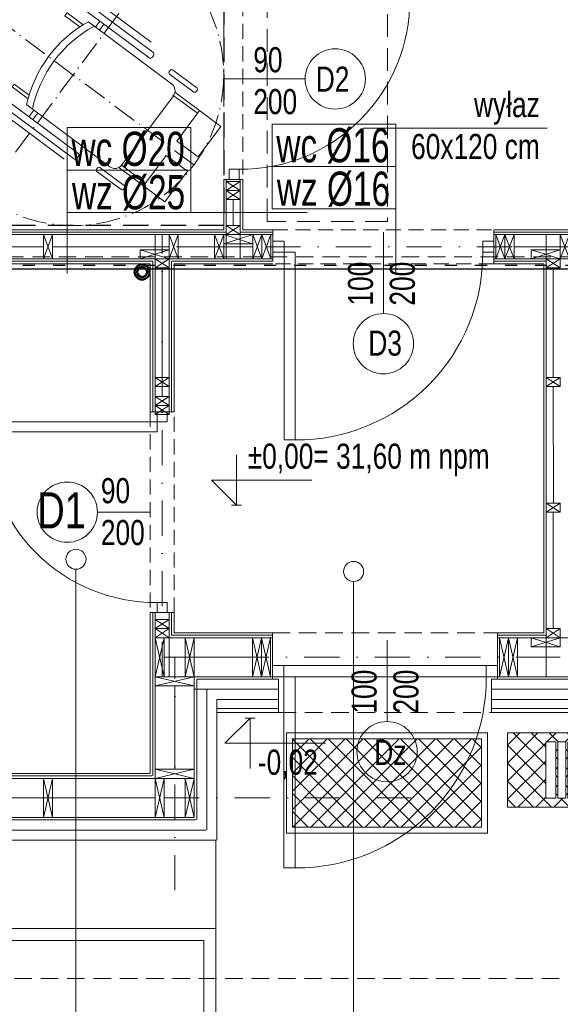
# Model space of a CAD drawing. Header units: inches. Extents: x 57112 to 98566, y -51777 to -16564.
# Tile 32 of 138: x 71622 to 71891, y -20848 to -20358. Entities that reach past the tile are written whole.
import ezdxf
from ezdxf import colors
from ezdxf.entities.mleader import LeaderData, LeaderLine
from ezdxf.lldxf.tags import DXFTag
from ezdxf.math import Vec2, Vec3

# ---------------------------------------------------------------- set-up
doc = ezdxf.new("R2010")
doc.units = ezdxf.units.IN
doc.header["$MEASUREMENT"] = 0
for name, pattern in [('ACAD_ISO03W100', [30, 12, -18]), ('ACAD_ISO10W100', [18.5, 12, -3, 0.5, -3]), ('DASHDOT', [1, 0.5, -0.25, 0, -0.25]), ('HIDDEN', [0.375, 0.25, -0.125])]:
    doc.linetypes.add(name, pattern=pattern)
doc.layers.get('0').update_dxf_attribs({"color": 251, "lineweight": 0})
for name, color, linetype, lineweight in [('# 01 WODA CIEPŁA', 20, 'ACAD_ISO03W100', 30), ('# 01 WODA SREDNICE', 184, 'Continuous', 0), ('# 01 WODA ZIMNA', 5, 'Continuous', 30), ('## 02 KS PION', 3, 'Continuous', 30), ('## 05 PODGRZEWACZ', 1, 'SOLID', 30), ('05-wymiary', 251, 'Continuous', 0), ('16a-elew.cienka', 251, 'Continuous', 0), ('A10-łazienka', 250, 'Continuous', 0), ('A36-obrzeże', 252, 'Continuous', 0), ('A6a-schody parter', 251, 'Continuous', 18), ('A8-opisy pomieszczeń', 250, 'Continuous', 0), ('Kociol', 6, 'Continuous', 30), ('p-- ocieplenie-w.zew', 251, 'Continuous', 0), ('p-- zero bud', 250, 'Continuous', 0), ('p--dach', 251, 'Continuous', 30), ('p--drzwi', 251, 'Continuous', 0), ('p--konst-słupy', 251, 'Continuous', 0), ('p--koty wysok.', 251, 'Continuous', 0), ('p--ocieplenie w.wew.', 251, 'Continuous', 0), ('p--opis drzwi', 252, 'Continuous', 0), ('p--opisy dodatkowe', 251, 'Continuous', 0), ('p--osie konstr', 250, 'DASHDOT', 15), ('p--podciąg', 251, 'Continuous', 0), ('p--płyta GK', 251, 'Continuous', 0), ('p--wyłaz', 251, 'Continuous', 0), ('p--ściana szkielet', 251, 'Continuous', 0)]:
    doc.layers.add(name, color=color, linetype=linetype, lineweight=lineweight)
doc.styles.add('1-50', font='arial.ttf', dxfattribs={"width": 0.75, "height": 12.5})
doc.styles.add('GENERATED_STYLE_2', font='arial.ttf')
doc.styles.get("Standard").update_dxf_attribs({"font": 'arial.ttf', "width": 0.75})
doc.styles.add('STYL-1', font='arial.ttf', dxfattribs={"width": 0.75})
doc.linetypes.add('BATTING', pattern='A,0.0001,-0.1,[134,ltypeshp.shx,S=0.1,R=0,X=-0.1,Y=0],-0.2,[134,ltypeshp.shx,S=0.1,R=180,X=0.1,Y=0],-0.1', length=0.4001)
tags = doc.linetypes.add('SOLID', pattern=[10, 10, 0]).pattern_tags.tags
tags[6:7] = [DXFTag(74, 4), DXFTag(75, 0), DXFTag(340, '0'), DXFTag(46, 0.0), DXFTag(50, 0.0), DXFTag(44, 0.0), DXFTag(45, 0.0)]
tags[4:5] = [DXFTag(74, 4), DXFTag(75, 0), DXFTag(340, '0'), DXFTag(46, 0.0), DXFTag(50, 0.0), DXFTag(44, 0.0), DXFTag(45, 0.0)]

# ---------------------------------------------------------------- blocks, each defined once
blk = doc.blocks.new('znak-niepeł.')
at = {"linetype": 'ACAD_ISO10W100'}
for p, q in [((-44.78, 60.17), (44.78, -60.17)), ((-60.11, -44.74), (60.22, 44.82))]:
    blk.add_line(p, q, dxfattribs=at)
for p, q in [((6.52, 45.77), (-39.7, 11.37)), ((0.79, 45.85), (-38.86, 16.34)), ((8.84, 44.81), (8.33, 45.5)), ((-37.65, 8.61), (8.58, 43.01)), ((-4.98, 24.9), (3.02, 30.85)), ((4.08, 29.42), (-3.37, 23.87)), ((3.02, 30.85), (4.08, 29.42)), ((-7.61, 26.43), (-49, -4.38)), ((-15.26, 25.27), (-13.09, 22.35)), ((-13.28, 26.74), (-11.11, 23.83)), ((-39.96, 9.56), (-39.45, 8.87)), ((-49.51, 2.46), (-61.55, -6.5)), ((-60.06, -8.5), (-48.02, 0.46)), ((-47.85, 1.66), (-48.31, 2.28)), ((43.94, -4.5), (-2.29, -38.9)), ((29.35, -4.53), (21.9, -10.08)), ((30.42, -5.96), (29.35, -4.53)), ((46.26, -5.46), (45.74, -4.77)), ((-62.91, -17.73), (-50.66, -8.62)), ((-61.72, -7.7), (-61.26, -8.32)), ((-0.23, -41.66), (45.99, -7.26)), ((22.42, -11.92), (30.42, -5.96)), ((-61.88, -19.11), (-49.64, -10)), ((-49.89, -10.39), (-24.28, -44.8)), ((44.14, -12.41), (4.49, -41.92)), ((-73.54, -25.65), (-62.91, -17.73)), ((-62.91, -17.73), (-51.63, -32.88)), ((-18.26, -45.68), (23.13, -14.88)), ((17.65, -18.95), (20.1, -22.24)), ((19.63, -17.48), (22.08, -20.77)), ((-62.26, -40.8), (-73.54, -25.65)), ((-51.63, -32.88), (-62.26, -40.8)), ((-46.32, -40.01), (-56.96, -47.93)), ((-35.05, -55.17), (-46.32, -40.01)), ((-2.55, -40.71), (-2.04, -41.4)), ((-56.96, -47.93), (-45.68, -63.08)), ((-36.07, -53.79), (-23.83, -44.68)), ((-35.05, -55.17), (-22.8, -46.05)), ((-25.39, -55.09), (-13.35, -46.13)), ((-11.86, -48.13), (-23.9, -57.09)), ((-12.15, -46.31), (-11.68, -46.93)), ((-45.68, -63.08), (-35.05, -55.17)), ((-25.1, -56.91), (-25.56, -56.29))]:
    blk.add_line(p, q)
blk.add_circle((0.05, 0.04), 75, dxfattribs=at)
for centre, radius, start, end in [((7.29, 44.73), 1.29, 36.657, 126.657), ((7.81, 44.04), 1.29, 306.657, 36.657), ((-37.44, -27.86), 61.95, 12.0996, 61.2145), ((-40.29, -29.99), 61.95, 12.0996, 61.2145), ((-38.93, 10.33), 1.29, 126.657, 216.657), ((-38.42, 9.64), 1.29, 216.657, 306.657), ((-49, 1.77), 0.86, 36.657, 126.657), ((-48.54, 1.15), 0.86, 306.657, 36.657), ((-46.44, -7.83), 4.3, 126.657, 216.657), ((44.71, -5.54), 1.29, 36.657, 126.657), ((-61.03, -7.19), 0.86, 126.657, 216.657), ((-60.57, -7.81), 0.86, 216.657, 306.657), ((45.22, -6.23), 1.29, 306.657, 36.657), ((-1.52, -39.94), 1.29, 126.657, 216.657), ((-1, -40.63), 1.29, 216.657, 306.657), ((-20.83, -42.23), 4.3, 216.657, 306.657), ((-12.84, -46.82), 0.86, 36.657, 126.657), ((-12.37, -47.44), 0.86, 306.657, 36.657), ((-24.87, -55.78), 0.86, 126.657, 216.657), ((-24.41, -56.4), 0.86, 216.657, 306.657)]:
    blk.add_arc(centre, radius, start, end)
blk = doc.blocks.new('drzwi-90-100')
for p, q in [((10.1, 87.38), (5.05, 87.38)), ((5.05, 87.38), (5.05, 2.53)), ((10.1, 2.53), (10.1, 87.38)), ((5.05, 2.53), (0, 2.53)), ((0, 2.53), (0, -2.53)), ((5.05, -2.53), (5.05, 2.53)), ((5.05, 2.53), (10.1, 2.53)), ((100, 2.53), (94.95, 2.53)), ((94.95, 2.53), (94.95, -2.53)), ((100, -2.53), (100, 2.53)), ((0, -2.53), (5.05, -2.53)), ((94.95, -2.53), (100, -2.53))]:
    blk.add_line(p, q)
blk.add_arc((10.8, 3.23), 84.15, 359.5233, 90.4767)
blk = doc.blocks.new('kota wykoń')
for p, q in [((0, 25), (0, 0)), ((0, 0), (-12.5, 12.5)), ((-12.5, 12.5), (37.5, 12.5))]:
    blk.add_line(p, q)
at = {"lineweight": 0}
blk.add_line((-2.5, 0), (2.5, 0), dxfattribs=at)
blk = doc.blocks.new('szczotka do butów')
h = blk.add_hatch()
h.set_pattern_fill('ANSI37-Metric', color=256, scale=2, angle=-90, style=0)
h.set_pattern_definition([(-45, (2443.106, -1011.535), (4.490128, 4.490128), []), (45, (2443.106, -1011.535), (-4.490128, 4.490128), [])])
h.paths.add_polyline_path([(0, -37), (54, -37), (54, 0), (0, 0)])
h.paths.add_polyline_path([(19, -4.5), (24, -4.5), (24, -32.5), (19, -32.5)], flags=16)
h.paths.add_polyline_path([(35, -4.5), (30, -4.5), (30, -32.5), (35, -32.5)], flags=16)
h.paths.add_polyline_path([(25, -4.5), (29, -4.5), (29, -32.5), (25, -32.5)], flags=16)
for points in [[(0, -37), (54, -37), (54, 0), (0, 0)], [(19, -4.5), (24, -4.5), (24, -32.5), (19, -32.5)], [(25, -4.5), (29, -4.5), (29, -32.5), (25, -32.5)], [(35, -4.5), (30, -4.5), (30, -32.5), (35, -32.5)]]:
    blk.add_lwpolyline(points, close=True)
blk = doc.blocks.new('ukł.słupów-1K')
at = {"ltscale": 35}
for p, q in [((242.4, 316.5), (235.4, 316.5)), ((257.65, 278.05), (257.65, 290.05)), ((369.65, 278.05), (369.65, 290.05)), ((207, 278.01), (200, 278.01)), ((207, 200.5), (200, 200.5)), ((207, 98.5), (200, 98.5)), ((207, 89.5), (207, 98.5))]:
    blk.add_line(p, q, dxfattribs=at)
for p, q in [((235.4, 312), (242.4, 316.5)), ((235.4, 316.5), (242.4, 312)), ((235.4, 307.5), (242.4, 312)), ((235.4, 312), (242.4, 307.5)), ((235.4, 290.05), (242.4, 294.55)), ((235.4, 294.55), (242.4, 290.05)), ((144.5, 290.05), (149, 278.05)), ((149, 290.05), (144.5, 278.05)), ((207, 290.05), (211.5, 278.05)), ((211.5, 290.05), (207, 278.05)), ((229.65, 290.05), (234.15, 278.05)), ((234.15, 290.05), (229.65, 278.05)), ((234.15, 285.55), (248.65, 290.05)), ((234.15, 290.05), (248.65, 285.55)), ((248.65, 290.05), (253.15, 278.05)), ((253.15, 290.05), (248.65, 278.05)), ((253.15, 290.05), (257.65, 278.05)), ((257.65, 290.05), (253.15, 278.05)), ((369.65, 290.05), (374.15, 278.05)), ((374.15, 290.05), (369.65, 278.05)), ((374.15, 290.05), (378.65, 278.05)), ((378.65, 290.05), (374.15, 278.05)), ((401.7, 290.05), (406.2, 278.05)), ((406.2, 290.05), (401.7, 278.05)), ((192.5, 278.05), (207, 282.55)), ((192.5, 282.55), (207, 278.05)), ((387.2, 278.05), (401.7, 282.55)), ((387.2, 282.55), (401.7, 278.05)), ((200, 273.55), (207, 278.05)), ((200, 278.05), (207, 273.55)), ((394.7, 273.55), (401.7, 278.05)), ((394.7, 278.05), (401.7, 273.55)), ((200, 214.5), (207, 219)), ((200, 219), (207, 214.5)), ((394.7, 214.5), (401.7, 219)), ((394.7, 219), (401.7, 214.5)), ((200, 205), (207, 209.5)), ((200, 209.5), (207, 205)), ((200, 200.5), (207, 205)), ((200, 205), (207, 200.5)), ((394.7, 152), (401.7, 156.5)), ((394.7, 156.5), (401.7, 152)), ((200, 94), (207, 98.5)), ((200, 98.5), (207, 94)), ((200, 89.5), (207, 94)), ((200, 94), (207, 89.5)), ((394.7, 89.5), (401.7, 94)), ((394.7, 94), (401.7, 89.5)), ((204.5, 70), (200, 89.5)), ((200, 70), (204.5, 89.5)), ((219.5, 70), (215, 89.5)), ((215, 70), (219.5, 89.5)), ((252.95, 70), (248.45, 89.5)), ((248.45, 70), (252.95, 89.5)), ((257.45, 70), (252.95, 89.5)), ((252.95, 70), (257.45, 89.5)), ((375.95, 70), (371.45, 89.5)), ((371.45, 70), (375.95, 89.5)), ((380.45, 70), (375.95, 89.5)), ((375.95, 70), (380.45, 89.5)), ((387.2, 85), (401.7, 89.5)), ((387.2, 89.5), (401.7, 85)), ((200, 70), (219.5, 65.5)), ((200, 65.5), (219.5, 70)), ((200, 24), (219.5, 19.5)), ((200, 19.5), (219.5, 24)), ((149, 0), (144.5, 19.5)), ((144.5, 0), (149, 19.5)), ((204.5, 0), (200, 19.5)), ((200, 0), (204.5, 19.5)), ((219.5, 0), (215, 19.5)), ((215, 0), (219.5, 19.5))]:
    blk.add_line(p, q)
for points in [[(235.4, 316.5), (242.4, 316.5), (242.4, 312), (235.4, 312)], [(235.4, 312), (242.4, 312), (242.4, 307.5), (235.4, 307.5)], [(235.4, 294.55), (242.4, 294.55), (242.4, 290.05), (235.4, 290.05)], [(149, 290.05), (149, 278.05), (144.5, 278.05), (144.5, 290.05)], [(211.5, 290.05), (211.5, 278.05), (207, 278.05), (207, 290.05)], [(234.15, 290.05), (234.15, 278.05), (229.65, 278.05), (229.65, 290.05)], [(234.15, 290.05), (248.65, 290.05), (248.65, 285.55), (234.15, 285.55)], [(253.15, 290.05), (253.15, 278.05), (248.65, 278.05), (248.65, 290.05)], [(257.65, 290.05), (257.65, 278.05), (253.15, 278.05), (253.15, 290.05)], [(374.15, 290.05), (374.15, 278.05), (369.65, 278.05), (369.65, 290.05)], [(378.65, 290.05), (378.65, 278.05), (374.15, 278.05), (374.15, 290.05)], [(406.2, 290.05), (406.2, 278.05), (401.7, 278.05), (401.7, 290.05)], [(192.5, 282.55), (207, 282.55), (207, 278.05), (192.5, 278.05)], [(387.2, 282.55), (401.7, 282.55), (401.7, 278.05), (387.2, 278.05)], [(200, 278.05), (207, 278.05), (207, 273.55), (200, 273.55)], [(394.7, 278.05), (401.7, 278.05), (401.7, 273.55), (394.7, 273.55)], [(200, 219), (207, 219), (207, 214.5), (200, 214.5)], [(394.7, 219), (401.7, 219), (401.7, 214.5), (394.7, 214.5)], [(200, 209.5), (207, 209.5), (207, 205), (200, 205)], [(200, 205), (207, 205), (207, 200.5), (200, 200.5)], [(394.7, 156.5), (401.7, 156.5), (401.7, 152), (394.7, 152)], [(200, 98.5), (207, 98.5), (207, 94), (200, 94)], [(200, 94), (207, 94), (207, 89.5), (200, 89.5)], [(394.7, 94), (401.7, 94), (401.7, 89.5), (394.7, 89.5)], [(200, 70), (200, 89.5), (204.5, 89.5), (204.5, 70)], [(215, 70), (215, 89.5), (219.5, 89.5), (219.5, 70)], [(248.45, 70), (248.45, 89.5), (252.95, 89.5), (252.95, 70)], [(252.95, 70), (252.95, 89.5), (257.45, 89.5), (257.45, 70)], [(371.45, 70), (371.45, 89.5), (375.95, 89.5), (375.95, 70)], [(375.95, 70), (375.95, 89.5), (380.45, 89.5), (380.45, 70)], [(387.2, 89.5), (401.7, 89.5), (401.7, 85), (387.2, 85)], [(200, 65.5), (219.5, 65.5), (219.5, 70), (200, 70)], [(200, 19.5), (219.5, 19.5), (219.5, 24), (200, 24)], [(144.5, 0), (144.5, 19.5), (149, 19.5), (149, 0)], [(200, 0), (200, 19.5), (204.5, 19.5), (204.5, 0)], [(215, 0), (215, 19.5), (219.5, 19.5), (219.5, 0)]]:
    blk.add_lwpolyline(points, close=True)
for points in [[(257.45, 89.5), (257.45, 70)], [(371.45, 89.5), (371.45, 70)]]:
    blk.add_lwpolyline(points, dxfattribs=at)

msp = doc.modelspace()

# ---------------------------------------------------------------- hatches: boundary and pattern name
at = {"layer": '05-wymiary'}
h = msp.add_hatch(dxfattribs=at)
h.set_pattern_fill('ANSI37-Metric', color=256, scale=2, angle=270, style=0)
h.set_pattern_definition([(315, (74496.4416, -21981.49), (4.490128, 4.490128), []), (45, (74496.4416, -21981.49), (-4.490128, 4.490128), [])])
h.paths.add_polyline_path([(71757.992, -20715.533), (71757.992, -20759.533), (71851.992, -20759.533), (71851.992, -20715.533)])

# ---------------------------------------------------------------- linework, layer by layer
at = {"layer": '# 01 WODA CIEPŁA', "ltscale": 0.5}
msp.add_line((71518.757, -20479.914, 159.745), (71900.592, -20479.914, 159.745), dxfattribs=at)
at = {"layer": '# 01 WODA SREDNICE', "linetype": 'Continuous'}
for p, q in [((71747.795, -20409.646, 159.745), (71809.346, -20409.646, 159.745)), ((71747.795, -20409.646, 159.745), (71747.795, -20436.894, 159.745)), ((71747.795, -20409.646, 159.745), (71809.346, -20409.646, 159.745)), ((71747.795, -20409.646, 159.745), (71809.346, -20409.646, 159.745)), ((71809.346, -20409.646, 159.745), (71809.346, -20436.894, 159.745)), ((71809.346, -20409.646, 159.745), (71809.346, -20484.042, 159.745)), ((71645.838, -20411.401, 159.745), (71707.389, -20411.401, 159.745)), ((71645.838, -20411.401, 159.745), (71645.838, -20438.649, 159.745)), ((71645.838, -20411.401, 159.745), (71707.389, -20411.401, 159.745)), ((71645.838, -20411.401, 159.745), (71707.389, -20411.401, 159.745)), ((71707.389, -20411.401, 159.745), (71707.389, -20438.649, 159.745)), ((71707.389, -20411.401, 159.745), (71707.389, -20453.649, 159.745)), ((71645.838, -20432.525, 159.745), (71707.389, -20432.525, 159.745)), ((71645.838, -20432.525, 159.745), (71707.389, -20432.525, 159.745)), ((71747.795, -20430.77, 159.745), (71809.346, -20430.77, 159.745)), ((71747.795, -20430.77, 159.745), (71809.346, -20430.77, 159.745)), ((71645.838, -20484.042, 159.745), (71645.838, -20438.649, 159.745)), ((71707.389, -20453.649, 159.745), (71707.389, -20438.649, 159.745)), ((71747.795, -20451.894, 159.745), (71747.795, -20436.894, 159.745)), ((71809.346, -20451.894, 159.745), (71809.346, -20436.894, 159.745)), ((71645.838, -20453.649, 159.745), (71765.318, -20453.649, 159.745)), ((71747.795, -20451.894, 159.745), (71809.346, -20451.894, 159.745))]:
    msp.add_line(p, q, dxfattribs=at)
at = {"layer": '# 01 WODA ZIMNA', "ltscale": 35}
msp.add_line((71513.629, -20481.642, 159.745), (71895.665, -20481.642, 159.745), dxfattribs=at)
at = {"layer": '## 02 KS PION', "color": 3, "lineweight": 50}
for radius in [3.75, 2.5]:
    msp.add_circle((71683.07, -20483.274, 151.8), radius, dxfattribs=at)
at = {"linetype": 'HIDDEN', "lineweight": 25, "ltscale": 50, "elevation": 151.8}
msp.add_lwpolyline([(71723.692, -20460.173), (71573.692, -20460.173), (71573.692, -20310.173), (71723.692, -20310.173)], close=True, dxfattribs=at)
at = {"layer": '16a-elew.cienka', "elevation": 151.8}
for points in [[(71754.992, -20712.533), (71754.992, -20762.533), (71854.992, -20762.533), (71854.992, -20712.533)], [(71757.992, -20715.533), (71757.992, -20759.533), (71851.992, -20759.533), (71851.992, -20715.533)]]:
    msp.add_lwpolyline(points, close=True, dxfattribs=at)
at = {"layer": 'A36-obrzeże', "linetype": 'Continuous', "ltscale": 35}
msp.add_line((71713.842, -20815.933, 151.8), (71713.842, -20949.684, 151.8), dxfattribs=at)
at = {"layer": 'A36-obrzeże', "linetype": 'Continuous', "ltscale": 35, "elevation": 151.8}
for points in [[(71713.842, -20815.933), (71428.342, -20815.933), (71428.342, -20135.433), (72510.842, -20135.433), (72510.842, -20815.933), (72117.342, -20815.933)], [(71719.842, -20809.933), (71519.292, -20809.933)]]:
    msp.add_lwpolyline(points, dxfattribs=at)
at = {"layer": 'A6a-schody parter', "lineweight": 5}
msp.add_line((71719.842, -20765.933, 151.8), (71719.842, -20881.033, 151.8), dxfattribs=at)
at = {"layer": 'A8-opisy pomieszczeń'}
for p, q in [((71650.17, -20882.646, 151.8), (71650.17, -20631.226, 151.8)), ((71788.357, -20888.709, 151.8), (71788.357, -20637.288, 151.8))]:
    msp.add_line(p, q, dxfattribs=at)
for centre in [(71650.17, -20626.226, 151.8), (71788.357, -20632.288, 151.8)]:
    msp.add_circle(centre, 5, dxfattribs=at)
at = {"layer": 'p-- ocieplenie-w.zew', "linetype": 'BATTING', "ltscale": 3}
for p, q in [((71750.992, -20690.933, 151.8), (71709.042, -20690.933, 151.8)), ((71715.242, -20761.007, 151.8), (71715.242, -20690.933, 151.8)), ((71960.492, -20690.933, 151.8), (71856.992, -20690.933, 151.8)), ((71483.418, -20760.933, 151.8), (71714.862, -20760.933, 151.8))]:
    msp.add_line(p, q, dxfattribs=at)
at = {"layer": 'p--dach', "linetype": 'HIDDEN', "lineweight": 20, "ltscale": 35}
msp.add_line((72529.702, -20475.683, 151.8), (71409.482, -20475.683, 151.8), dxfattribs=at)
at = {"layer": 'p--dach', "linetype": 'HIDDEN', "lineweight": 20, "ltscale": 35, "elevation": 151.8}
msp.add_lwpolyline([(71409.482, -20834.793), (72529.702, -20834.793), (72529.702, -20116.573), (71409.482, -20116.573)], close=True, dxfattribs=at)
at = {"layer": 'p--drzwi', "elevation": 151.8}
msp.add_lwpolyline([(71747.992, -20679.077), (71859.992, -20679.077), (71859.992, -20684.733), (71747.992, -20684.733)], close=True, dxfattribs=at)
at = {"layer": 'p--ocieplenie w.wew.', "linetype": 'BATTING', "ltscale": 3}
for p, q in [((71728.442, -20460.183, 151.8), (71728.442, -20447.233, 151.8)), ((71576.042, -20470.683, 151.8), (71634.042, -20470.683, 151.8)), ((71638.542, -20470.683, 151.8), (71696.542, -20470.683, 151.8)), ((71701.042, -20470.683, 151.8), (71719.192, -20470.683, 151.8)), ((71738.192, -20470.683, 151.8), (71723.692, -20470.683, 151.8)), ((71868.192, -20470.683, 151.8), (71891.242, -20470.683, 151.8)), ((71693.042, -20481.183, 151.8), (71693.042, -20535.733, 151.8)), ((71887.742, -20481.183, 151.8), (71887.742, -20535.733, 151.8)), ((71693.042, -20540.233, 151.8), (71693.042, -20545.233, 151.8)), ((71887.742, -20540.233, 151.8), (71887.828, -20598.233, 151.8)), ((71887.742, -20602.733, 151.8), (71887.742, -20660.733, 151.8)), ((71704.542, -20674.983, 151.8), (71694.042, -20674.983, 151.8)), ((71709.042, -20674.983, 151.8), (71737.992, -20674.983, 151.8)), ((71869.992, -20674.983, 151.8), (71891.242, -20674.983, 151.8)), ((71699.292, -20730.733, 151.8), (71699.292, -20689.233, 151.8)), ((71576.042, -20744.983, 151.8), (71634.042, -20744.983, 151.8)), ((71634.042, -20744.983, 151.8), (71689.542, -20744.983, 151.8)), ((71694.042, -20744.983, 151.8), (71704.542, -20744.983, 151.8))]:
    msp.add_line(p, q, dxfattribs=at)
at = {"layer": 'p--opis drzwi', "lineweight": 0}
for p, q in [((71723.692, -20387.233, 151.8), (71764.21, -20387.233, 151.8)), ((71803.192, -20463.433, 151.8), (71803.192, -20503.951, 151.8)), ((71660.833, -20602.783, 151.8), (71687.092, -20602.783, 151.8)), ((71804.992, -20666.433, 151.8), (71804.992, -20706.951, 151.8))]:
    msp.add_line(p, q, dxfattribs=at)
for centre in [(71779.21, -20387.233, 151.8), (71803.192, -20518.951, 151.8), (71645.833, -20602.783, 151.8), (71804.992, -20721.951, 151.8)]:
    msp.add_circle(centre, 15, dxfattribs=at)
at = {"layer": 'p--opisy dodatkowe'}
msp.add_line((71884.646, -20411.634, 151.8), (71793.245, -20411.634, 151.8), dxfattribs=at)
at = {"layer": 'p--osie konstr', "linetype": 'DASHDOT', "ltscale": 35}
for p, q in [((71693.042, -20684.733, 151.8), (71693.042, -20464.683, 151.8)), ((72534.141, -20470.683, 151.8), (71449.948, -20470.683, 151.8)), ((71699.292, -20790.933, 151.8), (71699.292, -20674.983, 151.8)), ((72132.272, -20674.983, 151.8), (71699.292, -20674.983, 151.8)), ((71448.342, -20744.983, 151.8), (71824.232, -20744.983, 151.8))]:
    msp.add_line(p, q, dxfattribs=at)
at = {"layer": 'p--podciąg', "linetype": 'HIDDEN', "ltscale": 30}
for p, q in [((71723.692, -20337.233, 151.8), (71723.692, -20437.233, 151.8)), ((71733.192, -20337.233, 151.8), (71733.192, -20437.233, 151.8)), ((71748.192, -20462.233, 151.8), (71858.192, -20462.233, 151.8)), ((71858.192, -20479.133, 151.8), (71748.192, -20479.133, 151.8)), ((71687.092, -20552.783, 151.8), (71687.092, -20652.783, 151.8)), ((71698.992, -20652.783, 151.8), (71698.992, -20552.783, 151.8))]:
    msp.add_line(p, q, dxfattribs=at)
at = {"layer": 'p--płyta GK', "ltscale": 35}
for p, q in [((71723.692, -20462.233, 151.8), (71723.692, -20437.233, 151.8)), ((71733.192, -20462.233, 151.8), (71733.192, -20437.233, 151.8)), ((71724.942, -20463.483, 151.8), (71510.242, -20463.483, 151.8)), ((71723.692, -20462.233, 151.8), (71511.492, -20462.233, 151.8)), ((71748.192, -20463.483, 151.8), (71731.942, -20463.483, 151.8)), ((71748.192, -20462.233, 151.8), (71733.192, -20462.233, 151.8)), ((71858.192, -20462.233, 151.8), (71981.692, -20462.233, 151.8)), ((71858.192, -20463.483, 151.8), (71982.942, -20463.483, 151.8)), ((71688.342, -20477.883, 151.8), (71510.242, -20477.883, 151.8)), ((71687.092, -20479.133, 151.8), (71511.492, -20479.133, 151.8)), ((71687.092, -20552.783, 151.8), (71687.092, -20479.133, 151.8)), ((71688.342, -20552.783, 151.8), (71688.342, -20477.883, 151.8)), ((71748.192, -20477.883, 151.8), (71697.742, -20477.883, 151.8)), ((71697.742, -20552.783, 151.8), (71697.742, -20477.883, 151.8)), ((71748.192, -20479.133, 151.8), (71698.992, -20479.133, 151.8)), ((71698.992, -20552.783, 151.8), (71698.992, -20479.133, 151.8)), ((71858.192, -20477.883, 151.8), (71884.242, -20477.883, 151.8)), ((71858.192, -20479.133, 151.8), (71882.992, -20479.133, 151.8)), ((71882.992, -20662.783, 151.8), (71882.992, -20479.133, 151.8)), ((71687.092, -20732.783, 151.8), (71687.092, -20652.783, 151.8)), ((71698.992, -20652.783, 151.8), (71687.092, -20652.783, 151.8)), ((71688.342, -20734.033, 151.8), (71688.342, -20652.783, 151.8)), ((71697.742, -20664.033, 151.8), (71697.742, -20652.783, 151.8)), ((71698.992, -20662.783, 151.8), (71698.992, -20652.783, 151.8)), ((71747.992, -20664.033, 151.8), (71697.742, -20664.033, 151.8)), ((71747.992, -20662.783, 151.8), (71698.992, -20662.783, 151.8)), ((71882.992, -20662.783, 151.8), (71859.992, -20662.783, 151.8)), ((71884.242, -20664.033, 151.8), (71859.992, -20664.033, 151.8)), ((71750.992, -20700.433, 151.8), (71720.242, -20700.433, 151.8)), ((71750.992, -20702.533, 151.8), (71720.242, -20702.533, 151.8)), ((71960.492, -20700.433, 151.8), (71856.992, -20700.433, 151.8)), ((71960.492, -20702.533, 151.8), (71856.992, -20702.533, 151.8)), ((71510.242, -20734.033, 151.8), (71687.962, -20734.033, 151.8)), ((71511.492, -20732.783, 151.8), (71686.712, -20732.783, 151.8))]:
    msp.add_line(p, q, dxfattribs=at)
at = {"layer": 'p--płyta GK', "linetype": 'HIDDEN', "ltscale": 35}
for p, q in [((71747.992, -20662.783, 151.8), (71859.992, -20662.783, 151.8)), ((71750.992, -20702.533, 151.8), (71856.992, -20702.533, 151.8))]:
    msp.add_line(p, q, dxfattribs=at)
at = {"layer": 'p--wyłaz', "linetype": 'HIDDEN', "lineweight": 0, "ltscale": 45, "elevation": 151.8}
msp.add_lwpolyline([(71805.286, -20458.101), (71745.286, -20458.101), (71745.286, -20338.101), (71805.286, -20338.101)], close=True, dxfattribs=at)
at = {"layer": 'p--ściana szkielet', "ltscale": 35}
for p, q in [((71733.192, -20437.233, 151.8), (71723.692, -20437.233, 151.8)), ((71724.942, -20476.683, 151.8), (71724.942, -20437.233, 151.8)), ((71731.942, -20476.683, 151.8), (71731.942, -20437.233, 151.8)), ((71748.192, -20464.683, 151.8), (71489.542, -20464.683, 151.8)), ((71689.542, -20552.783, 151.8), (71689.542, -20464.683, 151.8)), ((71696.542, -20552.783, 151.8), (71696.542, -20464.683, 151.8)), ((71748.192, -20477.933, 151.8), (71748.192, -20462.233, 151.8)), ((71858.192, -20479.133, 151.8), (71858.192, -20462.233, 151.8)), ((72017.192, -20464.683, 151.8), (71858.192, -20464.683, 151.8)), ((71884.242, -20684.733, 151.8), (71884.242, -20464.683, 151.8)), ((71748.192, -20476.683, 151.8), (71489.542, -20476.683, 151.8)), ((72017.192, -20476.683, 151.8), (71858.192, -20476.683, 151.8)), ((71698.992, -20552.783, 151.8), (71687.092, -20552.783, 151.8)), ((71689.542, -20754.733, 151.8), (71689.542, -20652.783, 151.8)), ((71696.542, -20684.733, 151.8), (71696.542, -20652.783, 151.8)), ((71747.992, -20665.233, 151.8), (71689.542, -20665.233, 151.8)), ((71957.492, -20665.233, 151.8), (71859.992, -20665.233, 151.8)), ((71747.992, -20684.733, 151.8), (71689.542, -20684.733, 151.8)), ((71709.042, -20754.733, 151.8), (71709.042, -20684.733, 151.8)), ((71960.492, -20684.733, 151.8), (71859.992, -20684.733, 151.8)), ((71710.242, -20755.933, 151.8), (71710.242, -20685.933, 151.8)), ((71750.992, -20685.933, 151.8), (71710.242, -20685.933, 151.8)), ((71960.492, -20685.933, 151.8), (71856.992, -20685.933, 151.8)), ((71720.242, -20765.933, 151.8), (71720.242, -20695.933, 151.8)), ((71750.992, -20695.933, 151.8), (71720.242, -20695.933, 151.8)), ((71960.492, -20695.933, 151.8), (71856.992, -20695.933, 151.8)), ((71489.542, -20735.233, 151.8), (71708.662, -20735.233, 151.8)), ((71488.342, -20755.933, 151.8), (71709.862, -20755.933, 151.8)), ((71489.542, -20754.733, 151.8), (71708.662, -20754.733, 151.8)), ((71478.342, -20765.933, 151.8), (71719.862, -20765.933, 151.8))]:
    msp.add_line(p, q, dxfattribs=at)
at = {"layer": 'p--ściana szkielet', "ltscale": 35, "elevation": 151.8}
for points in [[(71747.992, -20662.783), (71747.992, -20685.933), (71750.992, -20685.933), (71750.992, -20702.533)], [(71859.992, -20662.783), (71859.992, -20685.933), (71856.992, -20685.933), (71856.992, -20702.533)]]:
    msp.add_lwpolyline(points, dxfattribs=at)

# ---------------------------------------------------------------- block references
at = {"layer": '16a-elew.cienka'}
msp.add_blockref('szczotka do butów', (71864.992, -20712.533, 151.8), dxfattribs=at)
at = {"layer": 'A10-łazienka', "xscale": -1}
msp.add_blockref('znak-niepeł.', (71648.747, -20385.213, 151.8), dxfattribs=at)
at = {"layer": 'p-- zero bud', "zscale": 1.2}
msp.add_blockref('kota wykoń', (71730.062, -20599.311, 151.8), dxfattribs=at)
at = {"layer": 'p--drzwi', "rotation": 270.0000000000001}
msp.add_blockref('drzwi-90-100', (71728.942, -20337.233, 151.8), dxfattribs=at)
at = {"layer": 'p--drzwi', "rotation": 180}
for p, xscale, yscale in [((71748.192, -20470.683, 151.8), -1.1, 1.1), ((71747.992, -20681.905, 151.8), -1.12, 1.12)]:
    msp.add_blockref('drzwi-90-100', p, dxfattribs=dict(at, xscale=xscale, yscale=yscale))
at = {"layer": 'p--drzwi', "xscale": -1}
for rotation in [89.99999999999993, 89.99999999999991]:
    msp.add_blockref('drzwi-90-100', (71693.042, -20552.783, 151.8), dxfattribs=dict(at, rotation=rotation))
at = {"layer": 'p--konst-słupy'}
msp.add_blockref('ukł.słupów-1K', (71489.542, -20754.733, 151.8), dxfattribs=at)
at = {"layer": 'p--koty wysok.', "xscale": -1, "rotation": 180}
msp.add_blockref('kota wykoń', (71736.795, -20705.248, 151.8), dxfattribs=at)

# ---------------------------------------------------------------- texts
at = {"layer": '# 01 WODA SREDNICE', "linetype": 'Continuous', "style": 'GENERATED_STYLE_2', "width": 0.7}
for s, p in [('wc %%C20', (71647.939, -20430.473, 159.745)), ('wc %%C16', (71749.895, -20428.717, 159.745)), ('wz %%C25', (71648.178, -20452.076, 159.745)), ('wz %%C16', (71750.135, -20450.32, 159.745))]:
    msp.add_text(s, height=17, dxfattribs=at).set_placement(p)
at = {"layer": 'p-- zero bud', "insert": (71735.659, -20568.661, 151.8), "char_height": 12.5, "width": 531.91597, "attachment_point": 1, "style": '1-50'}
msp.add_mtext('±0,00= 31,60 m npm', dxfattribs=at)
at = {"layer": 'p--koty wysok.', "insert": (71740.691, -20735.775, 151.8), "char_height": 18, "width": 207.41597, "attachment_point": 7, "style": '1-50'}
msp.add_mtext('{\\H0.6944x;-0,02}', dxfattribs=at)
at = {"layer": 'p--opis drzwi', "lineweight": 0}
for s, insert, char_height, width, attachment_point in [('90\\P200', (71738.421, -20371.396, 151.8), 12.5, 11.15966, 1), ('90\\P200', (71662.556, -20585.826, 151.8), 12.5, 11.15966, 1), ('D1', (71655.052, -20610.871, 151.8), 18, 65.787, 9)]:
    msp.add_mtext(s, dxfattribs=dict(at, insert=insert, char_height=char_height, width=width, attachment_point=attachment_point))
at = {"layer": 'p--opis drzwi', "lineweight": 0, "char_height": 12.5, "width": 65.787, "attachment_point": 9, "style": 'STYL-1'}
for s, insert in [('D2', (71786.278, -20393.545, 151.8)), ('D3', (71812.415, -20525.089, 151.8)), ('Dz', (71814.647, -20728.56, 151.8))]:
    msp.add_mtext(s, dxfattribs=dict(at, insert=insert))
at = {"layer": 'p--opis drzwi', "lineweight": 0, "char_height": 12.5, "width": 11.15966, "attachment_point": 9, "rotation": 90}
for insert in [(71819.028, -20478.161, 151.8), (71820.828, -20681.161, 151.8)]:
    msp.add_mtext('100\\P200', dxfattribs=dict(at, insert=insert))
at = {"layer": 'p--opisy dodatkowe', "insert": (71881.017, -20393.73, 151.8), "char_height": 12.5, "width": 88.05585, "attachment_point": 3, "style": '1-50'}
msp.add_mtext('wyłaz\\P60x120 cm', dxfattribs=at)

# ---------------------------------------------------------------- leaders
at = {"layer": '## 05 PODGRZEWACZ', "color": 1, "lineweight": 15}
ml = msp.add_multileader_mtext('Standard', dxfattribs=at)
ml.set_content('Podgrzewacz wody użytkowej wiszący 50l\\Pz wbudowanym zaworem mieszającym\\Podpływ z zaworu bezpieczeństwa podłączyć do kanalizacji poprzez syfon', color=256)
ml.set_leader_properties()
ml.build(insert=Vec2(0, 0))
ml.multileader.update_dxf_attribs({"dogleg_length": 52.872})
ctx = ml.context
ctx.base_point, ctx.char_height, ctx.plane_origin = Vec3(71732.734, -19924.672, 240.049), 15, Vec3(71895.233, -19206.398, 240.049)
notes = []
notes.append((ctx, [(0, (1, 1, 0), (71679.067, -19944.632, 240.049), (1, 0), 52.872, [(0, [(71554.294, -20507.441, 240.049)], 0, [])])]))
ctx.mtext.insert, ctx.mtext.width, ctx.mtext.flow_direction = Vec3(71733.939, -19934.935, 240.049), 301.81321, 5
at = {"layer": 'Kociol', "color": 217, "lineweight": 15, "ltscale": 1000, "true_color": 0x93278f}
ml = msp.add_multileader_mtext('Standard', dxfattribs=at)
ml.set_content('hydrofor 25l', color=(147, 39, 143))
ml.set_leader_properties(color=256, linetype='Continuous', lineweight=25)
ml.build(insert=Vec2(0, 0))
ctx = ml.context
ctx.base_point, ctx.char_height, ctx.plane_origin = Vec3(73473.8, -20617.978, 159.745), 15, Vec3(73743.319, -20197.664, 159.745)
ctx.text_align_type = 2
notes.append((ctx, [(0, (1, 1, 0), (73582.794, -20617.978, 159.745), (-1, 0), 24.22, [(0, [(73733.563, -20502.565, 159.745)], 0, [])])]))
ctx.mtext.insert, ctx.mtext.width, ctx.mtext.alignment, ctx.mtext.flow_direction = Vec3(73556.575, -20608.281, 159.745), 3769.1343, 3, 5
ml = msp.add_multileader_mtext('Standard', dxfattribs=at)
ml.set_content('stacja uzdatniania wody \\P', color=(147, 39, 143))
ml.set_leader_properties(color=256, linetype='Continuous', lineweight=25)
ml.build(insert=Vec2(0, 0))
ctx = ml.context
ctx.base_point, ctx.char_height, ctx.plane_origin = Vec3(73441.02, -20642.958, 159.745), 15, Vec3(73752.998, -20214.147, 159.745)
ctx.text_align_type = 2
notes.append((ctx, [(0, (1, 1, 0), (73635.323, -20642.958, 159.745), (-1, 0), 24.22, [(0, [(73774.885, -20541.503, 159.745)], 0, [])])]))
ctx.mtext.insert, ctx.mtext.width, ctx.mtext.alignment, ctx.mtext.flow_direction = Vec3(73609.104, -20633.26, 159.745), 3769.1343, 3, 5
for ctx, leaders in notes:
    for number, flags, end, landing, length, lines in leaders:
        leader = LeaderData()
        leader.index, (leader.has_last_leader_line, leader.has_dogleg_vector, leader.attachment_direction) = number, flags
        leader.last_leader_point, leader.dogleg_vector, leader.dogleg_length = Vec3(end), Vec3(landing), length
        for number, points, colour, breaks in lines:
            line = LeaderLine()
            line.index, line.vertices, line.color, line.breaks = number, Vec3.list(points), colors.encode_raw_color(colour), breaks
            leader.lines.append(line)
        ctx.leaders.append(leader)

doc.saveas('drawing.dxf')
